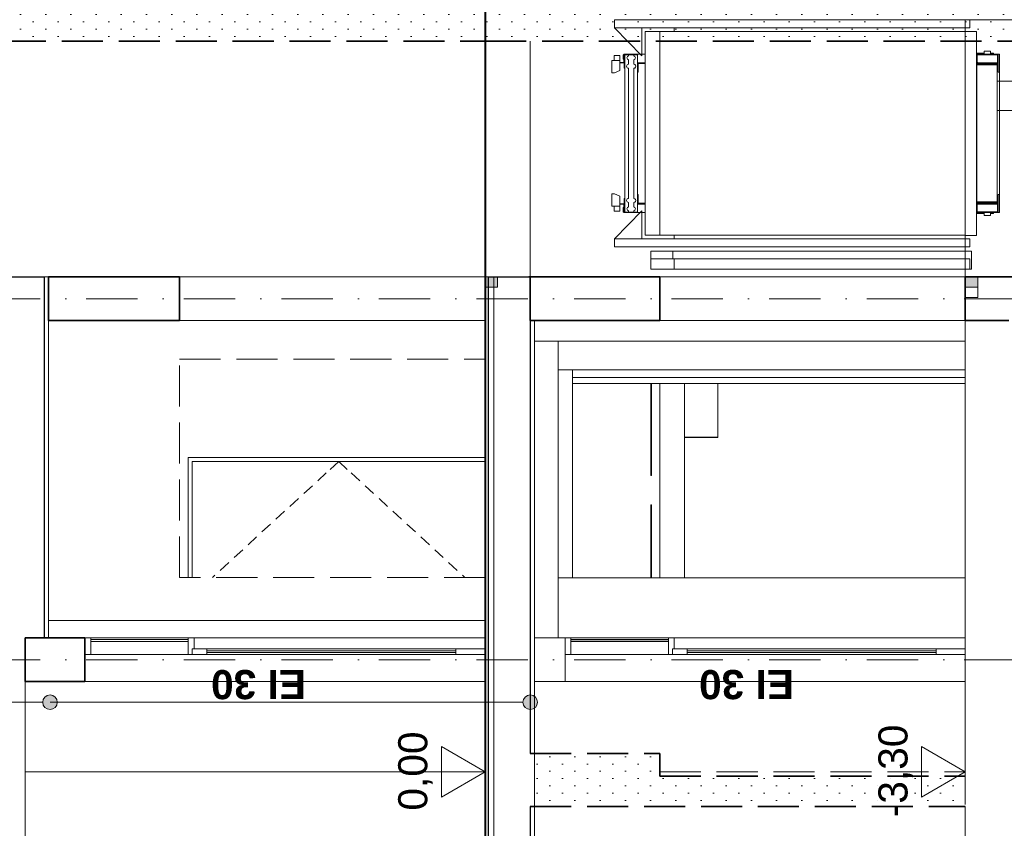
# Model space of a CAD drawing. Header units: millimetres. Extents: x -8078 to 241103, y -4319 to 602442.
# Tile 47 of 148: x 34492 to 41258, y 286506 to 292062. Entities that reach past the tile are written whole.
import ezdxf

# ---------------------------------------------------------------- set-up
doc = ezdxf.new("R2010")
doc.units = ezdxf.units.MM
doc.header["$MEASUREMENT"] = 0
doc.set_wipeout_variables(frame=1)
for name, pattern in [('Krawędzie ukryte', [3.912222, 2.822222, -1.09]), ('Kropki i Kreski', [6.702778, 3.527778, -1.763889, 0, -1.411111]), ('Wipeout_Contour', [1000, 0, -1000])]:
    doc.linetypes.add(name, pattern=pattern)
for name, color, linetype in [('#podkład', 252, 'Continuous'), ('2D - Ogólne', 7, 'Continuous'), ('2D - Rysunki i Obrazki', 7, 'Continuous'), ('Konstrukcja - Siatka mod', 7, 'Continuous'), ('Konstrukcja - Stropy', 7, 'Continuous'), ('Konstrukcja - Ściany działowe', 7, 'Continuous'), ('Konstrukcja - Ściany nośne wew..P', 7, 'Continuous'), ('Konstrukcja - Ściany zewnętrzne', 7, 'Continuous'), ('Opisy - Tekst', 7, 'Continuous'), ('Wymiarowanie - Ogólne', 7, 'Continuous')]:
    doc.layers.add(name, color=color, linetype=linetype)
doc.styles.add('STYL_AUTOMATYCZNY_12', font='txt')
doc.styles.add('STYL_AUTOMATYCZNY_3', font='txt')
pattern_1 = [(90, (-1702.6, 957497.23), (-173.20508, 1e-14), [0, -100]), (90, (-1789.2, 957547.23), (-173.20508, 1e-14), [0, -100])]

# ---------------------------------------------------------------- blocks, each defined once
blk = doc.blocks.new('qqe433333')
at = {"linetype": 'Continuous', "lineweight": 13}
for points in [[(-4692.6, 673247.6), (-4673.5, 673251.4), (-4657.2, 673262.2), (-4646.4, 673278.4), (-4642.6, 673297.6), (-4646.4, 673316.7), (-4657.2, 673332.9), (-4673.5, 673343.8), (-4692.6, 673347.6), (-4711.7, 673343.8), (-4728, 673332.9), (-4738.8, 673316.7), (-4742.6, 673297.6), (-4738.8, 673278.4), (-4728, 673262.2), (-4711.7, 673251.4)], [(-1392.6, 673247.6), (-1373.5, 673251.4), (-1357.2, 673262.2), (-1346.4, 673278.4), (-1342.6, 673297.6), (-1346.4, 673316.7), (-1357.2, 673332.9), (-1373.5, 673343.8), (-1392.6, 673347.6), (-1411.7, 673343.8), (-1428, 673332.9), (-1438.8, 673316.7), (-1442.6, 673297.6), (-1438.8, 673278.4), (-1428, 673262.2), (-1411.7, 673251.4)]]:
    blk.add_hatch(color=252, dxfattribs=at).paths.add_polyline_path(points)
at = {"layer": '2D - Ogólne', "linetype": 'Continuous', "lineweight": 0}
for points in [[(-1617.6, 676219.5), (-1702.6, 676219.5), (-1702.6, 676149.5), (-1617.6, 676149.5)], [(1682.4, 676219.5), (1597.4, 676219.5), (1597.4, 676149.5), (1682.4, 676149.5)]]:
    blk.add_hatch(color=252, dxfattribs=at).paths.add_polyline_path(points)
at = {"layer": 'Konstrukcja - Ściany działowe', "linetype": 'Continuous', "lineweight": 15}
h = blk.add_hatch(dxfattribs=at)
h.set_pattern_fill('Tynk_0008', color=252, angle=90, style=0, pattern_type=2)
h.set_pattern_definition(pattern_1)
h.paths.add_polyline_path([(-1362.6, 672581.6), (1597.4, 672581.6), (1597.4, 672788.6), (-502.6, 672788.6), (-502.6, 672944.4), (-1362.6, 672944.4)])
at = {"layer": 'Konstrukcja - Ściany nośne wew..P', "linetype": 'Continuous', "lineweight": 15}
h = blk.add_hatch(dxfattribs=at)
h.set_pattern_fill('Tynk_0008', color=252, angle=90, style=0, pattern_type=2)
h.set_pattern_definition(pattern_1)
h.paths.add_polyline_path([(-1702.6, 677839.5), (-1702.6, 678139.5), (-3802.6, 678139.5), (-3802.6, 678055.5), (-5002.6, 678055.5), (-5002.6, 677839.5)])
h = blk.add_hatch(dxfattribs=at)
h.set_pattern_fill('Tynk_0008', color=252, angle=90, style=0, pattern_type=2)
h.set_pattern_definition(pattern_1)
h.paths.add_polyline_path([(-1702.6, 677839.5), (3567.4, 677839.5), (3567.4, 678055.5), (-1702.6, 678055.5)])
at = {"color": 252, "linetype": 'Continuous', "lineweight": 13, "ltscale": 100, "flags": 128}
for points in [[(-7992.6, 673297.6), (-4742.6, 673297.6)], [(-4692.6, 673297.6), (-1442.6, 673297.6)]]:
    blk.add_lwpolyline(points, dxfattribs=at)
at = {"color": 252, "linetype": 'Continuous', "lineweight": 13, "ltscale": 100}
for centre in [(-4692.6, 673297.6), (-1392.6, 673297.6)]:
    blk.add_circle(centre, 50, dxfattribs=at)
at = {"layer": '2D - Ogólne', "color": 252, "linetype": 'Continuous', "lineweight": 13, "ltscale": 100}
for p, q in [((-1702.6, 673859.4), (-4702.6, 673859.4)), ((-1702.6, 672819.7), (-4862.6, 672819.7))]:
    blk.add_line(p, q, dxfattribs=at)
at = {"layer": '2D - Ogólne', "color": 252, "linetype": 'Continuous', "lineweight": 13, "ltscale": 100, "flags": 128}
for points in [[(-1617.6, 676219.5), (-1617.6, 676149.5), (-1702.6, 676149.5), (-1702.6, 676219.5)], [(1682.4, 676219.5), (1682.4, 676149.5), (1597.4, 676149.5), (1597.4, 676219.5)]]:
    blk.add_lwpolyline(points, close=True, dxfattribs=at)
at = {"layer": '2D - Rysunki i Obrazki', "color": 252, "linetype": 'Continuous', "lineweight": 13, "ltscale": 100}
for p, q in [((1627.4, 677985.5), (-812.6, 677985.5)), ((2345.4, 677985.5), (-812.6, 677985.5)), ((-812.6, 677985.5), (-812.6, 677931.5)), ((1597.4, 677931.5), (1597.4, 677985.5)), ((1627.4, 677931.5), (1627.4, 677985.5)), ((1627.4, 677985.5), (2345.4, 677985.5)), ((1627.4, 677931.5), (-812.6, 677931.5)), ((-624.6, 677739.5), (-812.6, 677931.5)), ((-812.6, 677931.5), (-619.6, 677931.5)), ((-619.6, 677931.5), (-812.6, 677931.5)), ((-812.6, 677931.5), (-812.6, 677931.5)), ((-791.6, 677931.5), (-791.6, 677931.5)), ((-791.6, 677931.5), (-791.6, 677931.5)), ((-791.6, 677931.5), (-791.6, 677931.5)), ((-624.6, 677739.5), (-624.6, 677931.5)), ((-619.6, 677931.5), (-619.6, 677931.5)), ((1597.4, 677931.5), (-402.6, 677931.5)), ((-402.6, 677931.5), (-402.6, 677906.5)), ((1597.4, 676481.5), (1597.4, 677931.5)), ((1673.4, 677906.5), (-602.6, 677906.5)), ((-602.6, 676506.5), (-602.6, 677906.5)), ((-502.6, 677906.5), (-502.6, 676506.5)), ((1673.4, 676505.5), (1673.4, 677906.5)), ((-777.3, 677741.4), (-816.8, 677741.4)), ((-816.8, 677741.4), (-816.8, 677707.3)), ((-777.3, 677637.8), (-777.3, 677741.4)), ((-753.5, 677747), (-753.5, 677717)), ((-748.5, 677747), (-753.5, 677747)), ((-748.5, 677717), (-753.5, 677717)), ((-748.5, 677750), (-748.5, 677697)), ((-602.6, 677750), (-748.5, 677750)), ((-655.6, 677747), (-742.2, 677747)), ((-741.6, 676666), (-741.6, 677747)), ((-716.6, 677747), (-716.6, 677738.7)), ((-680.6, 677738.7), (-680.6, 677747)), ((-655.6, 677747), (-655.6, 676666)), ((-602.6, 676663), (-602.6, 677750)), ((1597.4, 676481.5), (1597.4, 677732.5)), ((1673.4, 677758), (1673.4, 676655)), ((1726.9, 677758), (1673.4, 677758)), ((1833.4, 677750), (1673.4, 677750)), ((1678.4, 677750), (1678.4, 677698)), ((1678.4, 677745), (1818.4, 677745)), ((1726.9, 677770.5), (1771.4, 677770.5)), ((1726.9, 677770.5), (1726.9, 677757)), ((1732.9, 677751), (1757.7, 677751)), ((1757.7, 677751), (1758.6, 677751)), ((1757.7, 677751), (1765.5, 677751)), ((1771.4, 677757), (1771.4, 677770.5)), ((1771.4, 677758), (1776.3, 677758)), ((1786.9, 677758), (1776.3, 677758)), ((1791.4, 677750), (1791.4, 677753.5)), ((1818.4, 677698), (1818.4, 677750)), ((1823.4, 677750), (1823.4, 677627.5)), ((1833.4, 677627.5), (1833.4, 677750)), ((-832, 677707.3), (-832, 677621.6)), ((-777.3, 677707.3), (-832, 677707.3)), ((-777.3, 677694), (-748.5, 677694)), ((-777.3, 677691.5), (-748.5, 677691.5)), ((-748.5, 677697), (-741.6, 677697)), ((-746, 677689), (-746, 677654)), ((-746, 677654), (-743.5, 677654)), ((-743.5, 677693.6), (-741.6, 677693.6)), ((-743.5, 677693.6), (-743.5, 677637)), ((-716.6, 677711.3), (-716.6, 677681.5)), ((-716.6, 676759.5), (-716.6, 677653.5)), ((-680.6, 677681.5), (-680.6, 677711.3)), ((-680.6, 677653.5), (-680.6, 676759.5)), ((-602.6, 677692), (-655.6, 677692)), ((-602.6, 677687), (-655.6, 677687)), ((-650.5, 677627), (-650.5, 677687)), ((1677.4, 676735), (1677.4, 677678)), ((1683.4, 677677), (1677.4, 677677)), ((1682.4, 677687), (1814.4, 677687)), ((1682.4, 677683), (1814.4, 677683)), ((1683.4, 677677), (1811.4, 677677)), ((1812.4, 677692), (1684.4, 677692)), ((1817.4, 677677), (1811.4, 677677)), ((1817.4, 676736), (1817.4, 677677)), ((1819.4, 677637), (1819.4, 677678)), ((-832, 677621.6), (-813.5, 677621.6)), ((-777.3, 677637.8), (-813.5, 677621.6)), ((-743.5, 677637), (-741.6, 677637)), ((-650.5, 677627), (-655.6, 677627)), ((1673.4, 677635), (1677.4, 677635)), ((1819.4, 677636), (1819.4, 677637)), ((1823.4, 677637), (1823.4, 677636)), ((1823.4, 677627.5), (1833.4, 677627.5)), ((1833.4, 676785.4), (1833.4, 677627.6)), ((1833.4, 677627.5), (1833.4, 677514.5)), ((3007.4, 677564), (1817.4, 677564)), ((3007.4, 677364), (1817.4, 677364)), ((1673.4, 676778), (1673.4, 677295.5)), ((1833.4, 676785.5), (1833.4, 677295.5)), ((1597.4, 676506.5), (1597.4, 677076.5)), ((1673.4, 676778), (1673.4, 677076.5)), ((-832, 676791.4), (-813.5, 676791.4)), ((-832, 676705.7), (-832, 676791.4)), ((-777.3, 676775.1), (-813.5, 676791.4)), ((-777.3, 676775.1), (-777.3, 676671.6)), ((-743.5, 676720.5), (-743.5, 676776)), ((-743.5, 676776), (-741.6, 676776)), ((-655.6, 676786), (-650.5, 676786)), ((-650.5, 676786), (-650.5, 676726)), ((1673.4, 676778), (1677.4, 676778)), ((1819.4, 676777), (1819.4, 676776)), ((1819.4, 676776), (1819.4, 676735)), ((1823.4, 676663), (1823.4, 676785.5)), ((1833.4, 676785.5), (1823.4, 676785.5)), ((1823.4, 676776), (1823.4, 676777)), ((1823.4, 676776), (1823.4, 676735)), ((1833.4, 676663), (1833.4, 676785.5)), ((-777.3, 676705.7), (-832, 676705.7)), ((-816.8, 676671.6), (-816.8, 676705.7)), ((-777.3, 676721.5), (-748.5, 676721.5)), ((-777.3, 676719), (-748.5, 676719)), ((-748.5, 676716), (-741.6, 676716)), ((-748.5, 676663), (-748.5, 676716)), ((-746, 676759), (-743.5, 676759)), ((-746, 676724), (-746, 676759)), ((-743.5, 676720.5), (-741.6, 676720.5)), ((-716.6, 676701.7), (-716.6, 676731.5)), ((-680.6, 676731.5), (-680.6, 676701.7)), ((-655.6, 676726), (-653.5, 676726)), ((-655.6, 676726), (-602.6, 676726)), ((-602.6, 676721), (-655.6, 676721)), ((-650.5, 676726), (-653.5, 676726)), ((1683.4, 676736), (1677.4, 676736)), ((1678.4, 676663), (1678.4, 676715)), ((1682.4, 676730), (1814.4, 676730)), ((1682.4, 676726), (1814.4, 676726)), ((1683.4, 676736), (1811.4, 676736)), ((1812.4, 676721), (1684.4, 676721)), ((1817.4, 676736), (1811.4, 676736)), ((1818.4, 676715), (1818.4, 676663)), ((1823.4, 676715), (1823.4, 676663)), ((-777.3, 676671.6), (-816.8, 676671.6)), ((-624.6, 676673.5), (-812.6, 676481.5)), ((-753.5, 676666), (-753.5, 676696)), ((-753.5, 676696), (-748.5, 676696)), ((-748.5, 676666), (-753.5, 676666)), ((-602.6, 676663), (-748.5, 676663)), ((-741.6, 676666), (-655.6, 676666)), ((-735.6, 676666), (-741.6, 676666)), ((-735.6, 676666), (-733.6, 676666)), ((-716.6, 676666), (-716.6, 676674.3)), ((-680.6, 676674.3), (-680.6, 676666)), ((-624.6, 676673.5), (-624.6, 676481.5)), ((1673.4, 676663), (1833.4, 676663)), ((1726.9, 676655), (1673.4, 676655)), ((1678.4, 676668), (1818.4, 676668)), ((1726.9, 676642.5), (1726.9, 676656)), ((1726.9, 676642.5), (1771.4, 676642.5)), ((1732.9, 676662), (1757.7, 676662)), ((1757.7, 676662), (1765.6, 676662)), ((1757.7, 676662), (1758.6, 676662)), ((1771.4, 676656), (1771.4, 676642.5)), ((1771.4, 676655), (1776.3, 676655)), ((1786.9, 676655), (1776.3, 676655)), ((1791.4, 676663), (1791.4, 676659.5)), ((-602.6, 676506.5), (1597.4, 676506.5)), ((-402.6, 676506.5), (-402.6, 676481.5)), ((1597.4, 676506.5), (1597.4, 675523.5)), ((1597.4, 676506.5), (1597.4, 675523.5)), ((1673.4, 676505.5), (1597.4, 676505.5)), ((1627.4, 676481.5), (-812.6, 676481.5)), ((-812.6, 676427.5), (-812.6, 676481.5)), ((-812.6, 676481.5), (-619.6, 676481.5)), ((-619.6, 676481.5), (-812.6, 676481.5)), ((-812.6, 676481.5), (-812.6, 676481.5)), ((1627.4, 676427.5), (-812.6, 676427.5)), ((-791.6, 676481.5), (-791.6, 676481.5)), ((-791.6, 676481.5), (-791.6, 676481.5)), ((-791.6, 676481.5), (-791.6, 676481.5)), ((-619.6, 676481.5), (-619.6, 676481.5)), ((-402.6, 676481.5), (1597.4, 676481.5)), ((1597.4, 676481.5), (1597.4, 675873.5)), ((1597.4, 676481.5), (1597.4, 676427.5)), ((1627.4, 676481.5), (1627.4, 676427.5)), ((1639.4, 676397.5), (-562.6, 676397.5)), ((-562.6, 676343.5), (-562.6, 676397.5)), ((-562.6, 676397.5), (-562.6, 676397.5)), ((-412.6, 676343.5), (-412.6, 676397.5)), ((1597.4, 676323.5), (1597.4, 676423.5)), ((1597.4, 676397.5), (1597.4, 676273.5)), ((1639.4, 676397.5), (1639.4, 676273.5)), ((1627.4, 676343.5), (-562.6, 676343.5)), ((-562.6, 676343.5), (-562.6, 676273.5)), ((-562.6, 676343.5), (-562.6, 676343.5)), ((-402.6, 676343.5), (-402.6, 676273.5)), ((1627.4, 676343.5), (1627.4, 676273.5)), ((1639.4, 676273.5), (-562.6, 676273.5)), ((1597.4, 676023.5), (1597.4, 676253.5)), ((1682.4, 676079.5), (1682.4, 676149.5)), ((1597.4, 676079.5), (1682.4, 676079.5)), ((1597.4, 676023.5), (1597.4, 675698.5)), ((1597.4, 676023.5), (1597.4, 675873.5))]:
    blk.add_line(p, q, dxfattribs=at)
for centre, radius, start, end in [((-713.6, 677725), 14, 102.373, 257.6257), ((-683.6, 677725), 14, 282.372, 77.6268), ((1732.9, 677757), 5.98, 179.8121, 269.8111), ((1765.5, 677757), 5.98, 270.1889, 0.1879), ((1786.9, 677753.5), 4.5, 0, 90), ((-748.5, 677689), 5, 0, 90), ((-748.5, 677689), 2.5, 0, 90), ((-716.6, 677667.5), 14, 90.0233, 269.9755), ((-680.6, 677667.5), 14, 269.9755, 90.0233), ((1684.4, 677698), 11, 180, 270), ((1682.4, 677678), 9, 90, 180), ((1682.4, 677678), 5, 90, 180), ((1684.4, 677698), 6, 180, 270), ((1812.4, 677698), 11, 270, 0), ((1812.4, 677698), 6, 270, 0), ((1814.4, 677678), 9, 0, 90), ((1814.4, 677678), 5, 0, 90), ((1814.4, 677636), 5, 306.8699, 0), ((1814.4, 677636), 9, 289.4712, 0), ((1814.4, 676777), 9, 0, 70.5288), ((1814.4, 676777), 5, 0, 53.1301), ((-748.5, 676724), 5, 270, 0), ((-748.5, 676724), 2.5, 270, 0), ((-716.6, 676745.5), 14, 90.0245, 269.9767), ((-713.6, 676688), 14, 102.3743, 257.627), ((-680.6, 676745.5), 14, 269.9767, 90.0245), ((-683.6, 676688), 14, 282.3732, 77.628), ((1682.4, 676735), 9, 180, 270), ((1684.4, 676715), 11, 90, 180), ((1682.4, 676735), 5, 180, 270), ((1684.4, 676715), 6, 90, 180), ((1812.4, 676715), 11, 0, 90), ((1812.4, 676715), 6, 0, 90), ((1814.4, 676735), 5, 270, 0), ((1814.4, 676735), 9, 270, 0), ((1732.9, 676656), 5.98, 90.1889, 180.1879), ((1765.4, 676656), 5.99, 359.8537, 80.181), ((1786.9, 676659.5), 4.5, 270, 0)]:
    blk.add_arc(centre, radius, start, end, dxfattribs=at)
at = {"layer": 'Konstrukcja - Siatka mod', "color": 252, "linetype": 'Kropki i Kreski', "lineweight": 13, "ltscale": 100}
for p, q in [((-21202.6, 676069.5), (2797.4, 676069.5)), ((-21202.6, 673589.5), (2797.4, 673589.5))]:
    blk.add_line(p, q, dxfattribs=at)
at = {"layer": 'Konstrukcja - Stropy', "color": 252, "linetype": 'Continuous', "lineweight": 25, "ltscale": 100}
for p, q in [((-4732.6, 676219.5), (-4732.6, 673739.5)), ((-1392.6, 675919.5), (-1392.6, 673739.5)), ((-1392.6, 673739.5), (-1392.6, 672944.4)), ((-1392.6, 672581.6), (-1392.6, 672120.6))]:
    blk.add_line(p, q, dxfattribs=at)
at = {"layer": 'Konstrukcja - Stropy', "color": 252, "linetype": 'Continuous', "lineweight": 13, "ltscale": 100}
for p, q in [((-4732.6, 676219.5), (-4702.6, 676219.5)), ((-1702.6, 676219.5), (-1682.6, 676219.5)), ((-1642.6, 676219.5), (-1642.6, 673739.5)), ((-4702.6, 675919.5), (-4702.6, 673739.5)), ((-1362.6, 675919.5), (-1362.6, 673739.5)), ((-332.6, 675488.6), (-332.6, 674151.3)), ((-1642.6, 673739.5), (-1642.6, 672042.6)), ((-1362.6, 673739.5), (-1362.6, 672120.6)), ((-4862.6, 673439.5), (-4862.6, 672342.6))]:
    blk.add_line(p, q, dxfattribs=at)
at = {"layer": 'Konstrukcja - Stropy', "color": 252, "linetype": 'Continuous', "lineweight": 25, "ltscale": 100, "flags": 128}
for points in [[(-5022.6, 676219.5), (-4982.6, 676219.5), (-4732.6, 676219.5)], [(-1682.6, 676219.5), (-1642.6, 676219.5), (-1402.6, 676219.5)]]:
    blk.add_lwpolyline(points, dxfattribs=at)
at = {"layer": 'Konstrukcja - Stropy', "color": 252, "linetype": 'Continuous', "lineweight": 13, "ltscale": 100, "flags": 128}
blk.add_lwpolyline([(1597.4, 672581.6), (1597.4, 672000.6), (1597.4, 671960.6), (1597.4, 668339.4)], dxfattribs=at)
at = {"layer": 'Konstrukcja - Ściany działowe', "color": 252, "linetype": 'Continuous', "lineweight": 13, "ltscale": 100}
for p, q in [((-1199.5, 675779.5), (-1362.6, 675779.5)), ((-1199.5, 673739.9), (-1199.5, 675779.5)), ((-1102.6, 674151.3), (-1102.6, 675580.6))]:
    blk.add_line(p, q, dxfattribs=at)
at = {"layer": 'Konstrukcja - Ściany działowe', "color": 252, "linetype": 'Continuous', "lineweight": 20, "ltscale": 100}
for p, q in [((-1199.5, 675580.6), (1597.4, 675580.6)), ((-1102.6, 675528.5), (1597.4, 675528.5)), ((1597.4, 675488.6), (-1102.6, 675488.6)), ((1597.4, 675488.6), (-1102.6, 675488.6)), ((-563.5, 674854.5), (-558.8, 674854.5)), ((-558.8, 674654.5), (-563.5, 674654.5)), ((-1199.5, 674151.3), (1597.4, 674151.3))]:
    blk.add_line(p, q, dxfattribs=at)
at = {"layer": 'Konstrukcja - Ściany działowe', "color": 252, "linetype": 'Krawędzie ukryte', "lineweight": 35, "ltscale": 100}
for p, q in [((-1392.6, 672944.4), (-502.6, 672944.4)), ((-502.6, 672944.4), (-502.6, 672788.6)), ((-502.6, 672788.6), (1597.4, 672788.6)), ((-1392.6, 672581.6), (1597.4, 672581.6))]:
    blk.add_line(p, q, dxfattribs=at)
at = {"layer": 'Konstrukcja - Ściany działowe', "color": 252, "linetype": 'Krawędzie ukryte', "lineweight": 20, "ltscale": 100}
blk.add_line((-502.6, 672818.9), (1597.4, 672818.9), dxfattribs=at)
at = {"layer": 'Konstrukcja - Ściany nośne wew..P', "color": 252, "linetype": 'Krawędzie ukryte', "lineweight": 35, "ltscale": 100}
for p, q in [((-5002.6, 677839.5), (-1702.6, 677839.5)), ((-1702.6, 677839.5), (3807.4, 677839.5))]:
    blk.add_line(p, q, dxfattribs=at)
at = {"layer": 'Konstrukcja - Ściany nośne wew..P', "color": 252, "linetype": 'Continuous', "lineweight": 20, "ltscale": 100}
for p, q in [((-1702.6, 676219.5), (-1702.6, 677839.5)), ((-1392.6, 677839.5), (-1392.6, 676219.5)), ((-3802.6, 676219.5), (-1702.6, 676219.5)), ((-502.6, 676219.5), (1597.4, 676219.5)), ((-1702.6, 675919.5), (-3802.6, 675919.5)), ((1597.4, 675919.5), (-502.6, 675919.5)), ((-1199.5, 675779.5), (1597.4, 675779.5)), ((-558.8, 674854.5), (-558.8, 675488.6)), ((-502.6, 674151.3), (-502.6, 675488.6)), ((-102.6, 675116.5), (-102.6, 675488.6)), ((-332.6, 675116.5), (-102.6, 675116.5)), ((-1362.6, 673739.9), (-1152.6, 673739.9)), ((-1702.6, 673439.5), (-4452.6, 673439.5)), ((-1152.6, 673439.9), (-1362.6, 673439.9)), ((-1362.6, 673439.8), (-1152.6, 673439.8)), ((1597.4, 673439.8), (-1152.6, 673439.8))]:
    blk.add_line(p, q, dxfattribs=at)
at = {"layer": 'Konstrukcja - Ściany nośne wew..P', "color": 252, "linetype": 'Continuous', "lineweight": 35, "ltscale": 100}
for p, q in [((-4702.6, 676219.5), (-4702.6, 675919.5)), ((-4702.6, 676219.5), (-3802.6, 676219.5)), ((-3802.6, 676219.5), (-3802.6, 675919.5)), ((-1402.6, 676219.5), (-1392.6, 676219.5)), ((-1402.6, 676219.5), (-1402.6, 676219.5)), ((-1402.6, 676219.5), (-502.6, 676219.5)), ((-1392.6, 676219.5), (-1392.6, 675919.5)), ((-502.6, 676219.5), (-502.6, 675919.5)), ((1597.4, 676219.5), (1597.4, 675919.5)), ((1597.4, 676219.5), (3567.4, 676219.5)), ((-4702.6, 675919.5), (-3802.6, 675919.5)), ((-1392.6, 675919.5), (-1362.6, 675919.5)), ((-1362.6, 675919.5), (-502.6, 675919.5)), ((1597.4, 675919.5), (1897.4, 675919.5)), ((-4862.6, 673739.5), (-4862.6, 673439.5)), ((-4702.6, 673739.5), (-4452.6, 673739.5)), ((-4862.6, 673439.5), (-4452.6, 673439.5))]:
    blk.add_line(p, q, dxfattribs=at)
at = {"layer": 'Konstrukcja - Ściany nośne wew..P', "color": 252, "linetype": 'Krawędzie ukryte', "lineweight": 20, "ltscale": 100}
blk.add_line((-332.6, 675119.5), (-102.6, 675119.5), dxfattribs=at)
at = {"layer": 'Konstrukcja - Ściany nośne wew..P', "color": 252, "linetype": 'Continuous', "lineweight": 13, "ltscale": 100}
for p, q in [((-1792, 673624.4), (-1847, 673624.4)), ((-1702.6, 673624.4), (-1757.6, 673624.4))]:
    blk.add_line(p, q, dxfattribs=at)
at = {"layer": 'Konstrukcja - Ściany nośne wew..P', "color": 252, "linetype": 'Continuous', "lineweight": 35, "ltscale": 100, "flags": 128}
for points in [[(-4862.6, 673739.5), (-4732.6, 673739.5), (-4702.6, 673739.5)], [(-4452.6, 673739.5), (-4452.6, 673624.5), (-4452.6, 673439.5)]]:
    blk.add_lwpolyline(points, dxfattribs=at)
at = {"layer": 'Konstrukcja - Ściany zewnętrzne', "color": 252, "linetype": 'Continuous', "lineweight": 20, "ltscale": 100}
blk.add_line((-563.5, 675488.6), (-563.5, 674854.5), dxfattribs=at)
at = {"layer": 'Wymiarowanie - Ogólne', "color": 252, "linetype": 'Continuous', "lineweight": 13, "ltscale": 100}
for p, q in [((-1702.6, 672819.7), (-1702.6, 673044.7)), ((1597.4, 672819.7), (1597.4, 673044.7)), ((-2002.6, 672645.7), (-2002.6, 672993.7)), ((-2002.6, 672993.7), (-1702.6, 672819.7)), ((1297.4, 672645.7), (1297.4, 672993.7)), ((1297.4, 672993.7), (1597.4, 672819.7)), ((-1702.6, 672819.7), (-2002.6, 672645.7)), ((-1702.6, 672819.7), (-1702.6, 672594.7)), ((1597.4, 672819.7), (1297.4, 672645.7)), ((1597.4, 672819.7), (1597.4, 672594.7))]:
    blk.add_line(p, q, dxfattribs=at)
at = {"layer": 'Opisy - Tekst', "color": 252, "linetype": 'Continuous', "lineweight": 13, "char_height": 200, "attachment_point": 1, "rotation": 180, "style": 'STYL_AUTOMATYCZNY_12'}
for insert in [(-2933.8, 673318.6), (419.5, 673318.6)]:
    blk.add_mtext('\\A1;{\\pql;\\fHelvetica|b1|i0|c238|p0;\\W1.000000;EI 30}', dxfattribs=dict(at, insert=insert))
at = {"layer": 'Wymiarowanie - Ogólne', "color": 252, "linetype": 'Continuous', "lineweight": 13, "char_height": 200, "attachment_point": 7, "rotation": 90, "style": 'STYL_AUTOMATYCZNY_3'}
for s, insert, width in [('\\A1;{\\pql;\\fArial|b0|i0|c238|p0;\\W1.000000;-3,30}', (1237.4, 672507.1), 625.18), ('\\A1;{\\pql;\\fArial|b0|i0|c238|p0;\\W1.000000;0,00}', (-2062.6, 672552.8), 533.84)]:
    blk.add_mtext(s, dxfattribs=dict(at, insert=insert, width=width))
at = {"color": 252, "linetype": 'Wipeout_Contour', "lineweight": 0, "ltscale": 1872988.536509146}
blk.add_wipeout([(-3702.6, 674951.5), (-1702.6, 674951.5), (-1702.6, 674979.5), (-3702.6, 674979.5)], dxfattribs=at).dxf.layer = 'Konstrukcja - Ściany działowe'
at = {"color": 252, "linetype": 'Wipeout_Contour', "lineweight": 0, "ltscale": 1877107.077386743}
blk.add_wipeout([(-3742.6, 673624.5), (-3742.6, 673739.5), (-4412.6, 673739.5), (-4412.6, 673624.5)], dxfattribs=at).dxf.layer = 'Konstrukcja - Ściany nośne wew..P'
at = {"color": 252, "linetype": 'Wipeout_Contour', "lineweight": 0, "ltscale": 1871782.841983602}
blk.add_wipeout([(-1702.6, 673664.5), (-1702.6, 673739.5), (-3702.6, 673739.5), (-3702.6, 673664.5)], dxfattribs=at).dxf.layer = 'Konstrukcja - Ściany nośne wew..P'
at = {"color": 252, "linetype": 'Wipeout_Contour', "lineweight": 0, "ltscale": 2788535.440994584}
blk.add_wipeout([(1397.4, 673665), (1597.4, 673665), (1597.4, 673739.8), (-402.6, 673739.8), (-402.6, 673665), (-314.6, 673664.9)], dxfattribs=at).dxf.layer = 'Konstrukcja - Ściany nośne wew..P'
at = {"color": 252, "linetype": 'Wipeout_Contour', "lineweight": 0, "ltscale": 1865609.144474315}
blk.add_wipeout([(-1152.6, 673625), (-1152.6, 673624.8), (-1112.6, 673624.8), (-1112.6, 673625)], dxfattribs=at).dxf.layer = 'Konstrukcja - Ściany nośne wew..P'
at = {"color": 252, "linetype": 'Wipeout_Contour', "lineweight": 0, "ltscale": 2794260.435676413}
blk.add_wipeout([(-442.6, 673625), (-442.6, 673624.8), (-402.6, 673624.8), (-402.6, 673624.8), (-414.6, 673624.8), (-414.6, 673625)], dxfattribs=at).dxf.layer = 'Konstrukcja - Ściany nośne wew..P'
at = {"color": 252, "linetype": 'Wipeout_Contour', "lineweight": 0, "ltscale": 1391447.253943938}
blk.add_wipeout([(1397.4, 673624.9), (1597.4, 673624.9), (1597.4, 673625)], dxfattribs=at).dxf.layer = 'Konstrukcja - Ściany nośne wew..P'
at = {"color": 252, "linetype": 'Wipeout_Contour', "lineweight": 0, "ltscale": 1864248.208380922}
blk.add_wipeout([(-563.5, 674546.5), (-563.5, 674499.8), (-558.8, 674499.8), (-558.8, 674546.5)], dxfattribs=at).dxf.layer = 'Konstrukcja - Ściany zewnętrzne'
at = {"layer": 'Konstrukcja - Stropy', "color": 252, "linetype": 'Continuous', "lineweight": 25, "ltscale": 100}
blk.add_line((-1682.6, 673739.5), (-1682.6, 672042.6), dxfattribs=at)
at = {"layer": 'Konstrukcja - Stropy', "color": 252, "linetype": 'Continuous', "lineweight": 13, "ltscale": 100, "flags": 128}
blk.add_lwpolyline([(-1702.6, 673739.5), (-1702.6, 673664.5), (-1702.6, 673624.5), (-1702.6, 672120.6)], dxfattribs=at)
at = {"layer": 'Konstrukcja - Ściany nośne wew..P', "color": 252, "linetype": 'Continuous', "lineweight": 20, "ltscale": 100}
for p, q in [((-558.8, 674151.3), (-558.8, 674654.5)), ((-1152.6, 673439.9), (-1152.6, 673624.9))]:
    blk.add_line(p, q, dxfattribs=at)
at = {"layer": 'Konstrukcja - Ściany nośne wew..P', "color": 252, "linetype": 'Continuous', "lineweight": 13, "ltscale": 100}
for p, q in [((-4452.6, 673739.5), (-4412.6, 673739.5)), ((-3742.6, 673739.5), (-4412.6, 673739.5)), ((-4412.6, 673739.5), (-4412.6, 673624.5)), ((-3742.6, 673727.5), (-4412.6, 673727.5)), ((-3742.6, 673739.5), (-3742.6, 673624.5)), ((-3742.6, 673739.5), (-3702.6, 673739.5)), ((-1702.6, 673739.5), (-3702.6, 673739.5)), ((-3702.6, 673739.5), (-3702.6, 673664.5)), ((-1152.6, 673740), (-1152.6, 673625)), ((-402.6, 673740), (-402.6, 673665)), ((1597.4, 673739.8), (-402.6, 673739.8)), ((-4412.6, 673715.5), (-3742.6, 673715.5)), ((-3714.6, 673664.5), (-3714.6, 673624.5)), ((-3702.6, 673664.6), (-3659.6, 673664.6)), ((-1792, 673664.6), (-1847, 673664.6)), ((-1714, 673664.6), (-1757.6, 673664.6)), ((-4452.6, 673624.5), (-4412.6, 673624.5)), ((-3742.6, 673624.5), (-4412.6, 673624.5)), ((-3714.6, 673624.4), (-3659.6, 673624.4)), ((-1152.6, 673625), (-1152.6, 673624.9))]:
    blk.add_line(p, q, dxfattribs=at)
at = {"layer": 'Konstrukcja - Ściany zewnętrzne', "color": 252, "linetype": 'Continuous', "lineweight": 20, "ltscale": 100}
for p, q in [((-563.5, 674654.5), (-563.5, 674151.3)), ((-563.5, 674546.5), (-558.8, 674546.5))]:
    blk.add_line(p, q, dxfattribs=at)
at = {"layer": 'Konstrukcja - Ściany zewnętrzne', "color": 252, "linetype": 'Continuous', "lineweight": 13, "ltscale": 100}
for p, q in [((-563.5, 674499.8), (-558.8, 674499.8)), ((-558.8, 674471.8), (-563.5, 674471.8))]:
    blk.add_line(p, q, dxfattribs=at)
at = {"color": 252, "linetype": 'Wipeout_Contour', "lineweight": 0, "ltscale": 2815021.323099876}
blk.add_wipeout([(-3742.6, 674979.5), (-3742.6, 674154.8), (-3714.6, 674154.8), (-3714.6, 674951.5), (-3702.6, 674951.5), (-3702.6, 674979.5)], dxfattribs=at).dxf.layer = 'Konstrukcja - Ściany działowe'
at = {"color": 252, "linetype": 'Wipeout_Contour', "lineweight": 0, "ltscale": 1871945.819807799}
blk.add_wipeout([(-3614.6, 673624.5), (-1902.6, 673624.5), (-1902.6, 673664.5), (-3614.6, 673664.5)], dxfattribs=at).dxf.layer = 'Konstrukcja - Ściany nośne wew..P'
at = {"color": 252, "linetype": 'Wipeout_Contour', "lineweight": 0, "ltscale": 1862625.560178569}
blk.add_wipeout([(-414.6, 673625), (-414.6, 673624.9), (-314.6, 673624.9), (-314.6, 673625)], dxfattribs=at).dxf.layer = 'Konstrukcja - Ściany nośne wew..P'
at = {"color": 252, "linetype": 'Wipeout_Contour', "lineweight": 0, "ltscale": 1855392.920746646}
blk.add_wipeout([(1597.4, 673624.8), (1597.4, 673624.9), (1397.4, 673624.9), (1397.4, 673624.8)], dxfattribs=at).dxf.layer = 'Konstrukcja - Ściany nośne wew..P'
at = {"layer": 'Konstrukcja - Stropy', "color": 252, "linetype": 'Continuous', "lineweight": 13, "ltscale": 100, "flags": 128}
blk.add_lwpolyline([(1597.4, 675919.5), (1597.4, 673665), (1597.4, 673625), (1597.4, 672788.6)], dxfattribs=at)
at = {"layer": 'Konstrukcja - Ściany nośne wew..P', "color": 252, "linetype": 'Continuous', "lineweight": 13, "ltscale": 100}
for p, q in [((-3625.2, 673664.6), (-3570.2, 673664.6)), ((-3614.6, 673664.5), (-1902.6, 673664.5)), ((-3614.6, 673664.5), (-3614.6, 673624.5)), ((-3535.8, 673664.6), (-3480.8, 673664.6)), ((-3446.4, 673664.6), (-3391.4, 673664.6)), ((-3357, 673664.6), (-3302, 673664.6)), ((-3267.6, 673664.6), (-3212.6, 673664.6)), ((-3178.2, 673664.6), (-3123.2, 673664.6)), ((-3088.8, 673664.6), (-3033.8, 673664.6)), ((-2999.4, 673664.6), (-2944.4, 673664.6)), ((-2910, 673664.6), (-2894, 673664.6)), ((-2894, 673664.6), (-2855, 673664.6)), ((-2820.6, 673664.6), (-2765.6, 673664.6)), ((-2763.6, 673664.6), (-2708.6, 673664.6)), ((-2653.6, 673664.6), (-2708.6, 673664.6)), ((-2596.6, 673664.6), (-2651.6, 673664.6)), ((-2523.2, 673664.6), (-2562.2, 673664.6)), ((-2507.2, 673664.6), (-2523.2, 673664.6)), ((-2417.8, 673664.6), (-2472.8, 673664.6)), ((-2328.4, 673664.6), (-2383.4, 673664.6)), ((-2239, 673664.6), (-2294, 673664.6)), ((-2149.6, 673664.6), (-2204.6, 673664.6)), ((-2060.2, 673664.6), (-2115.2, 673664.6)), ((-1970.8, 673664.6), (-2025.8, 673664.6)), ((-1881.4, 673664.6), (-1936.4, 673664.6)), ((-1902.6, 673664.5), (-1902.6, 673624.5)), ((-1902.6, 673664.5), (-1702.6, 673664.5)), ((-3625.2, 673624.4), (-3570.2, 673624.4)), ((-1902.6, 673650.5), (-3614.6, 673650.5)), ((-3614.6, 673638.5), (-1902.6, 673638.5)), ((-3614.6, 673624.5), (-1902.6, 673624.5)), ((-3535.8, 673624.4), (-3480.8, 673624.4)), ((-3446.4, 673624.4), (-3391.4, 673624.4)), ((-3357, 673624.4), (-3302, 673624.4)), ((-3267.6, 673624.4), (-3212.6, 673624.4)), ((-3178.2, 673624.4), (-3123.2, 673624.4)), ((-3088.8, 673624.4), (-3033.8, 673624.4)), ((-2999.4, 673624.4), (-2944.4, 673624.4)), ((-2910, 673624.4), (-2894, 673624.4)), ((-2894, 673624.4), (-2855, 673624.4)), ((-2820.6, 673624.4), (-2765.6, 673624.4)), ((-2763.6, 673624.4), (-2708.6, 673624.4)), ((-2653.6, 673624.4), (-2708.6, 673624.4)), ((-2596.6, 673624.4), (-2651.6, 673624.4)), ((-2523.2, 673624.4), (-2562.2, 673624.4)), ((-2507.2, 673624.4), (-2523.2, 673624.4)), ((-2417.8, 673624.4), (-2472.8, 673624.4)), ((-2328.4, 673624.4), (-2383.4, 673624.4)), ((-2239, 673624.4), (-2294, 673624.4)), ((-2149.6, 673624.4), (-2204.6, 673624.4)), ((-2060.2, 673624.4), (-2115.2, 673624.4)), ((-1970.8, 673624.4), (-2025.8, 673624.4)), ((-1881.4, 673624.4), (-1936.4, 673624.4)), ((-1902.6, 673624.5), (-1702.6, 673624.5)), ((1508, 673624.7), (1453, 673624.8)), ((1597.4, 673624.7), (1542.4, 673624.7)), ((1557.4, 673624.8), (1597.4, 673624.8))]:
    blk.add_line(p, q, dxfattribs=at)
at = {"layer": 'Konstrukcja - Ściany nośne wew..P', "color": 252, "linetype": 'Continuous', "lineweight": 13, "ltscale": 100, "flags": 128}
for points in [[(-3714.6, 673664.5), (-3702.6, 673664.5), (-3614.6, 673664.5)], [(-3742.6, 673624.5), (-3714.6, 673624.5), (-3614.6, 673624.5)]]:
    blk.add_lwpolyline(points, dxfattribs=at)
at = {"color": 252, "linetype": 'Wipeout_Contour', "lineweight": 0, "ltscale": 1872617.573062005}
blk.add_wipeout([(-1702.6, 674154.8), (-1702.6, 674951.5), (-3714.6, 674951.5), (-3714.6, 674154.8)], dxfattribs=at).dxf.layer = 'Konstrukcja - Ściany działowe'
at = {"color": 252, "linetype": 'Wipeout_Contour', "lineweight": 0, "ltscale": 1862625.482657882}
blk.add_wipeout([(-314.6, 673624.8), (-314.6, 673624.9), (-414.6, 673624.9), (-414.6, 673624.8)], dxfattribs=at).dxf.layer = 'Konstrukcja - Ściany nośne wew..P'
at = {"color": 252, "linetype": 'Wipeout_Contour', "lineweight": 0, "ltscale": 2811648.757581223}
blk.add_wipeout([(-3802.6, 675654.8), (-3802.6, 674154.8), (-3742.6, 674154.8), (-3742.6, 674979.5), (-1702.6, 674979.5), (-1702.6, 675654.8)], dxfattribs=at).dxf.layer = 'Konstrukcja - Ściany działowe'
at = {"color": 252, "linetype": 'Wipeout_Contour', "lineweight": 0, "ltscale": 1864273.260338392}
blk.add_wipeout([(-1112.6, 673715.8), (-1112.6, 673624.8), (-442.6, 673624.8), (-442.6, 673715.8)], dxfattribs=at).dxf.layer = 'Konstrukcja - Ściany nośne wew..P'
at = {"color": 252, "linetype": 'Wipeout_Contour', "lineweight": 0, "ltscale": 1859113.017501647}
blk.add_wipeout([(1397.4, 673624.9), (1397.4, 673638.9), (-314.6, 673638.9), (-314.6, 673624.9)], dxfattribs=at).dxf.layer = 'Konstrukcja - Ściany nośne wew..P'
at = {"layer": 'Konstrukcja - Stropy', "color": 252, "linetype": 'Continuous', "lineweight": 13, "ltscale": 100}
blk.add_line((-1702.6, 676219.5), (-1702.6, 673739.5), dxfattribs=at)
at = {"layer": 'Konstrukcja - Stropy', "color": 252, "linetype": 'Continuous', "lineweight": 25, "ltscale": 100}
blk.add_line((-1682.6, 676219.5), (-1682.6, 673739.5), dxfattribs=at)
at = {"layer": 'Konstrukcja - Ściany działowe', "color": 252, "linetype": 'Continuous', "lineweight": 13, "ltscale": 100}
for p, q in [((-3742.6, 674979.5), (-3702.6, 674979.5)), ((-3742.6, 674154.8), (-3742.6, 674979.5)), ((-1702.6, 674951.5), (-3714.6, 674951.5)), ((-3714.6, 674951.5), (-3714.6, 674154.8)), ((-3702.6, 674979.5), (-1702.6, 674979.5)), ((-2767.5, 674897.4), (-2708.6, 674951.5)), ((-2649.7, 674897.4), (-2708.6, 674951.5)), ((-2852.9, 674818.9), (-2794, 674873.1)), ((-2564.3, 674818.9), (-2623.2, 674873.1)), ((-2948.7, 674731), (-2889.7, 674785.1)), ((-2468.5, 674731), (-2527.5, 674785.1)), ((-3044.4, 674643.1), (-2985.5, 674697.2)), ((-2372.8, 674643.1), (-2431.7, 674697.2)), ((-3140.1, 674555.1), (-3081.2, 674609.2)), ((-2277.1, 674555.1), (-2336, 674609.2)), ((-3235.9, 674467.2), (-3177, 674521.3)), ((-2181.3, 674467.2), (-2240.2, 674521.3)), ((-3331.6, 674379.2), (-3272.7, 674433.4)), ((-2085.6, 674379.2), (-2144.5, 674433.4)), ((-3427.4, 674291.3), (-3368.4, 674345.4)), ((-1989.8, 674291.3), (-2048.7, 674345.4)), ((-3523.1, 674203.4), (-3464.2, 674257.5)), ((-1894.1, 674203.4), (-1953, 674257.5)), ((-3576, 674154.8), (-3559.9, 674169.5)), ((-1841.2, 674154.8), (-1857.3, 674169.5))]:
    blk.add_line(p, q, dxfattribs=at)
at = {"layer": 'Konstrukcja - Ściany nośne wew..P', "color": 252, "linetype": 'Krawędzie ukryte', "lineweight": 20, "ltscale": 100}
for p, q in [((-3802.6, 674154.8), (-3802.6, 675654.8)), ((-3802.6, 675654.8), (-1702.6, 675654.8)), ((-1702.6, 674154.8), (-3802.6, 674154.8))]:
    blk.add_line(p, q, dxfattribs=at)
at = {"layer": 'Konstrukcja - Ściany nośne wew..P', "color": 252, "linetype": 'Continuous', "lineweight": 13, "ltscale": 100}
for p, q in [((-414.6, 673665), (-414.6, 673625)), ((-1152.6, 673625), (-1112.6, 673625)), ((-1152.6, 673624.8), (-1112.6, 673624.8)), ((-1112.6, 673624.8), (-1112.6, 673625)), ((-442.6, 673624.8), (-1112.6, 673624.8)), ((-442.6, 673625), (-442.6, 673624.8)), ((-442.6, 673624.8), (-402.6, 673624.8)), ((-414.6, 673625), (-414.6, 673624.8)), ((-414.6, 673624.7), (-359.6, 673624.7))]:
    blk.add_line(p, q, dxfattribs=at)
at = {"color": 252, "linetype": 'Wipeout_Contour', "lineweight": 0, "ltscale": 1864322.396086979}
blk.add_wipeout([(-442.6, 673716), (-442.6, 673727.8), (-1112.6, 673727.8), (-1112.6, 673716)], dxfattribs=at).dxf.layer = 'Konstrukcja - Ściany nośne wew..P'
at = {"color": 252, "linetype": 'Wipeout_Contour', "lineweight": 0, "ltscale": 1859125.437844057}
blk.add_wipeout([(-314.6, 673650.9), (-314.6, 673639), (1397.4, 673639), (1397.4, 673650.9)], dxfattribs=at).dxf.layer = 'Konstrukcja - Ściany nośne wew..P'
at = {"color": 252, "linetype": 'Wipeout_Contour', "lineweight": 0, "ltscale": 1864333.834217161}
blk.add_wipeout([(-1112.6, 673739.8), (-1112.6, 673728), (-442.6, 673728), (-442.6, 673739.8)], dxfattribs=at).dxf.layer = 'Konstrukcja - Ściany nośne wew..P'
at = {"color": 252, "linetype": 'Wipeout_Contour', "lineweight": 0, "ltscale": 1859137.855258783}
blk.add_wipeout([(-314.6, 673651), (1397.4, 673651), (1397.4, 673664.9), (-314.6, 673664.9)], dxfattribs=at).dxf.layer = 'Konstrukcja - Ściany nośne wew..P'
at = {"layer": 'Konstrukcja - Ściany nośne wew..P', "color": 252, "linetype": 'Continuous', "lineweight": 13, "ltscale": 100}
for p, q in [((-314.6, 673664.9), (1397.4, 673664.9)), ((-303.5, 673664.9), (-270.2, 673665)), ((-235.8, 673665), (-180.8, 673665)), ((-146.4, 673665), (-91.4, 673665)), ((-57, 673665), (-2, 673665)), ((32.4, 673665), (87.4, 673665)), ((121.8, 673665), (176.8, 673665)), ((211.2, 673665), (266.2, 673665)), ((300.6, 673665), (355.6, 673665)), ((390, 673665), (445, 673665)), ((406.2, 673665.1), (445, 673665.1)), ((479.4, 673665), (534.4, 673665)), ((479.4, 673665), (534.4, 673665)), ((536.4, 673665), (591.4, 673665)), ((536.4, 673665), (591.4, 673665)), ((646.4, 673665), (591.4, 673665)), ((646.4, 673665), (591.4, 673665)), ((703.4, 673665), (648.4, 673665)), ((703.4, 673665), (648.4, 673665)), ((776.6, 673665.1), (737.8, 673665.1)), ((792.8, 673665), (737.8, 673665)), ((882.2, 673665), (827.2, 673665)), ((971.6, 673665), (916.6, 673665)), ((1061, 673665), (1006, 673665)), ((1150.4, 673665), (1095.4, 673665)), ((1239.8, 673665), (1184.8, 673665)), ((1329.2, 673665), (1274.2, 673665)), ((1397.4, 673665), (1363.6, 673665)), ((1397.4, 673665), (1597.4, 673665))]:
    blk.add_line(p, q, dxfattribs=at)
at = {"layer": 'Konstrukcja - Ściany nośne wew..P', "color": 252, "linetype": 'Continuous', "lineweight": 13, "ltscale": 100, "flags": 128}
blk.add_lwpolyline([(-414.6, 673665), (-402.6, 673665), (-314.6, 673665)], dxfattribs=at)
at = {"color": 252, "linetype": 'Wipeout_Contour', "lineweight": 0, "ltscale": 1864316.677320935}
blk.add_wipeout([(-1112.6, 673716), (-1112.6, 673715.8), (-442.6, 673715.8), (-442.6, 673716)], dxfattribs=at).dxf.layer = 'Konstrukcja - Ściany nośne wew..P'
at = {"color": 252, "linetype": 'Wipeout_Contour', "lineweight": 0, "ltscale": 1859106.275223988}
blk.add_wipeout([(-314.6, 673624.9), (-314.6, 673624.8), (1397.4, 673624.8), (1397.4, 673624.9)], dxfattribs=at).dxf.layer = 'Konstrukcja - Ściany nośne wew..P'
at = {"layer": 'Konstrukcja - Ściany nośne wew..P', "color": 252, "linetype": 'Continuous', "lineweight": 13, "ltscale": 100}
for p, q in [((-314.6, 673665), (-314.6, 673625)), ((1397.4, 673665), (1397.4, 673625)), ((-314.6, 673624.9), (-414.6, 673624.9)), ((-414.6, 673624.8), (-314.6, 673624.8)), ((300.6, 673624.8), (-402.6, 673624.8)), ((-325.2, 673624.7), (-270.2, 673624.8)), ((1397.4, 673651), (-314.6, 673651)), ((-314.6, 673639), (1397.4, 673639)), ((-314.6, 673624.8), (-314.6, 673624.9)), ((-314.6, 673624.9), (1397.4, 673624.9)), ((479.4, 673624.8), (-314.6, 673624.8)), ((-235.8, 673624.8), (-180.8, 673624.8)), ((-146.4, 673624.8), (-91.4, 673624.8)), ((-57, 673624.8), (-2, 673624.8)), ((32.4, 673624.8), (87.4, 673624.8)), ((121.8, 673624.8), (176.8, 673624.8)), ((211.2, 673624.8), (266.2, 673624.8)), ((300.6, 673624.8), (355.6, 673624.8)), ((827.2, 673624.8), (355.6, 673624.8)), ((390, 673624.8), (445, 673624.8)), ((406.2, 673624.9), (445, 673624.9)), ((479.4, 673624.8), (534.4, 673624.8)), ((479.4, 673624.8), (534.4, 673624.8)), ((536.4, 673624.8), (534.4, 673624.8)), ((536.4, 673624.8), (591.4, 673624.8)), ((536.4, 673624.8), (591.4, 673624.8)), ((646.4, 673624.8), (591.4, 673624.8)), ((646.4, 673624.8), (591.4, 673624.8)), ((648.4, 673624.8), (646.4, 673624.8)), ((703.4, 673624.8), (648.4, 673624.8)), ((703.4, 673624.8), (648.4, 673624.8)), ((1397.4, 673624.8), (703.4, 673624.8)), ((776.6, 673624.9), (737.8, 673624.9)), ((792.8, 673624.8), (737.8, 673624.8)), ((882.2, 673624.8), (827.2, 673624.8)), ((1557.4, 673624.8), (882.2, 673624.8)), ((971.6, 673624.8), (916.6, 673624.8)), ((1061, 673624.8), (1006, 673624.8)), ((1150.4, 673624.8), (1095.4, 673624.8)), ((1239.8, 673624.8), (1184.8, 673624.8)), ((1329.2, 673624.8), (1274.2, 673624.8)), ((1418.6, 673624.8), (1363.6, 673624.8)), ((1397.4, 673625), (1597.4, 673625)), ((1397.4, 673624.9), (1397.4, 673624.8)), ((1597.4, 673624.9), (1397.4, 673624.9)), ((1397.4, 673624.8), (1597.4, 673624.8))]:
    blk.add_line(p, q, dxfattribs=at)
at = {"layer": 'Konstrukcja - Ściany nośne wew..P', "color": 252, "linetype": 'Continuous', "lineweight": 13, "ltscale": 100, "flags": 128}
blk.add_lwpolyline([(-442.6, 673625), (-414.6, 673625), (-314.6, 673625)], dxfattribs=at)
at = {"color": 252, "linetype": 'Wipeout_Contour', "lineweight": 0, "ltscale": 1864328.114869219}
blk.add_wipeout([(-1112.6, 673728), (-1112.6, 673727.8), (-442.6, 673727.8), (-442.6, 673728)], dxfattribs=at).dxf.layer = 'Konstrukcja - Ściany nośne wew..P'
at = {"layer": 'Konstrukcja - Ściany nośne wew..P', "color": 252, "linetype": 'Continuous', "lineweight": 13, "ltscale": 100}
for p, q in [((-1152.6, 673740), (-1112.6, 673740)), ((-1112.6, 673740), (-1112.6, 673625)), ((-442.6, 673739.8), (-1112.6, 673739.8)), ((-442.6, 673728), (-1112.6, 673728)), ((-1112.6, 673727.8), (-442.6, 673727.8)), ((-442.6, 673740), (-442.6, 673625)), ((-442.6, 673740), (-402.6, 673740)), ((-1112.6, 673716), (-442.6, 673716)), ((-1112.6, 673715.8), (-442.6, 673715.8))]:
    blk.add_line(p, q, dxfattribs=at)

msp = doc.modelspace()

# ---------------------------------------------------------------- block references
at = {"layer": '#podkład'}
msp.add_blockref('qqe433333', (39392.7, -385925.5), dxfattribs=at)

# ---------------------------------------------------------------- next in the draw order: linework, layer by layer
at = {"color": 1, "lineweight": 40}
msp.add_lwpolyline([(37690.1, 295244), (37690.1, 274612.4)], dxfattribs=at)

doc.saveas('drawing.dxf')
